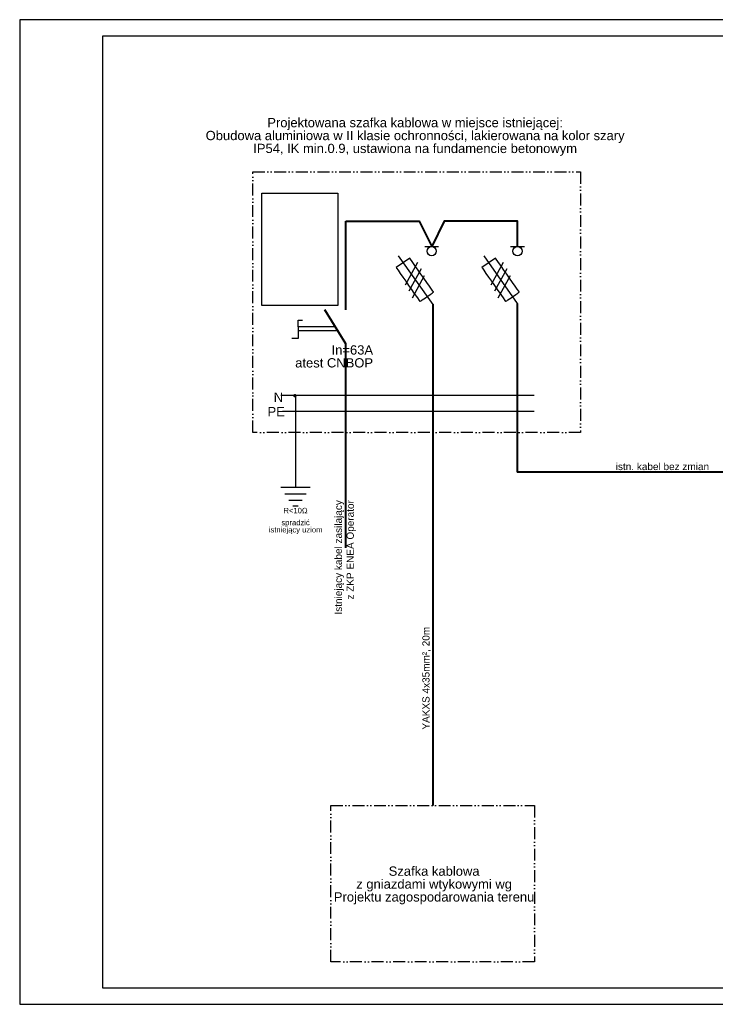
# Model space of a CAD drawing. Header units: millimetres. Extents: x 4221 to 4641, y -4100 to -3803.
# Tile 1 of 2: x 4221 to 4431, y -4100 to -3803. Entities that reach past the tile are written whole.
import ezdxf

# ---------------------------------------------------------------- set-up
doc = ezdxf.new("R2010")
doc.units = ezdxf.units.MM
doc.linetypes.add('ACAD_ISO12W100', pattern=[21, 12, -3, 0, -3, 0, -3])
for name, color, linetype in [('_E_opis', 7, 'Continuous'), ('ELEKTR', 7, 'Continuous'), ('ELEKTRYKA', 7, 'Continuous'), ('Warstwa 1', 7, 'Continuous'), ('wsp-sieci-ośw', 7, 'Continuous')]:
    doc.layers.add(name, color=color, linetype=linetype)
doc.layers.add('OPISY', color=7, linetype='Continuous', lineweight=25)
doc.styles.get("Standard").update_dxf_attribs({"font": 'arial.ttf'})
picture_1 = doc.add_image_def('image1.jpg', size_in_pixel=(531, 786))

msp = doc.modelspace()

# ---------------------------------------------------------------- linework, layer by layer
at = {"layer": '_E_opis'}
for p, q in [((4635.9, -3807.62), (4245.9, -3807.62)), ((4245.9, -3807.62), (4245.9, -4094.62)), ((4245.9, -4094.62), (4635.9, -4094.62))]:
    msp.add_line(p, q, dxfattribs=at)
msp.add_lwpolyline([(4220.9, -4099.62), (4640.9, -4099.62), (4640.9, -3802.62), (4220.9, -3802.62)], close=True, dxfattribs=at)
at = {"layer": '_E_opis', "linetype": 'ACAD_ISO12W100', "ltscale": 0.3}
for points in [[(4291.17, -3848.55), (4390.01, -3848.55), (4390.01, -3927.13), (4291.17, -3927.13)], [(4314.73, -4039.68), (4376.08, -4039.68), (4376.08, -4086.77), (4314.73, -4086.77)]]:
    msp.add_lwpolyline(points, close=True, dxfattribs=at)
at = {"layer": '_E_opis'}
for points in [[(4304.84, -3895.29), (4304.84, -3893.23), (4306.14, -3893.23)], [(4304.84, -3895.29), (4304.84, -3898.83), (4302.91, -3898.83)], [(4316.05, -3895.29), (4304.84, -3895.29)], [(4316.05, -3895.29), (4304.84, -3895.29)], [(4316.05, -3896.44), (4304.84, -3896.44)], [(4316.76, -3896.44), (4304.84, -3896.44)], [(4299.67, -3915.87), (4376.05, -3915.87)], [(4304.04, -3915.92), (4304.04, -3943.64)], [(4300.09, -3920.69), (4376.04, -3920.69)], [(4299.63, -3943.64), (4308.45, -3943.64)], [(4300.83, -3945.67), (4307.24, -3945.67)], [(4302.03, -3947.55), (4306.04, -3947.55)], [(4303.23, -3949.28), (4304.84, -3949.28)]]:
    msp.add_lwpolyline(points, dxfattribs=at)
for points in [[(4334.38, -3877.38), (4334.38, -3877.38), (4338.48, -3874.51), (4338.48, -3874.51), (4338.48, -3874.51), (4338.48, -3874.51), (4345.66, -3884.76), (4345.66, -3884.76), (4345.66, -3884.76), (4345.66, -3884.76), (4341.56, -3887.63), (4341.56, -3887.63), (4341.56, -3887.63), (4341.56, -3887.63), (4334.38, -3877.38), (4334.38, -3877.38)], [(4360.23, -3877.38), (4360.23, -3877.38), (4364.33, -3874.51), (4364.33, -3874.51), (4364.33, -3874.51), (4364.33, -3874.51), (4371.51, -3884.76), (4371.51, -3884.76), (4371.51, -3884.76), (4371.51, -3884.76), (4367.41, -3887.63), (4367.41, -3887.63), (4367.41, -3887.63), (4367.41, -3887.63), (4360.23, -3877.38), (4360.23, -3877.38)]]:
    msp.add_open_spline(points, degree=3, knots=[0, 0, 0, 0, 0.25, 0.25, 0.25, 0.375, 0.5, 0.5, 0.5, 0.625, 0.75, 0.75, 0.75, 0.875, 1, 1, 1, 1], dxfattribs=at)
for points in [[(4335.04, -3873.86), (4335.04, -3873.86), (4345.41, -3888.56), (4345.41, -3888.56)], [(4360.88, -3873.86), (4360.88, -3873.86), (4370.93, -3888.22), (4370.93, -3888.22)]]:
    msp.add_open_spline(points, degree=3, dxfattribs=at)
at = {"layer": 'ELEKTR', "color": 7}
for centre in [(4345.13, -3872.44), (4370.97, -3872.44)]:
    msp.add_ellipse(centre, major_axis=(0, 1.38), ratio=1, dxfattribs=at)
for points in [[(4343.08, -3871.07), (4343.08, -3871.07), (4347.2, -3871.07), (4347.2, -3871.07)], [(4368.92, -3871.07), (4368.92, -3871.07), (4373.05, -3871.07), (4373.05, -3871.07)], [(4340.85, -3875.88), (4340.85, -3875.88), (4337.15, -3882.65), (4337.15, -3882.65)], [(4341.92, -3877.75), (4341.92, -3877.75), (4338.22, -3884.52), (4338.22, -3884.52)], [(4366.7, -3875.88), (4366.7, -3875.88), (4362.99, -3882.65), (4362.99, -3882.65)], [(4367.77, -3877.75), (4367.77, -3877.75), (4364.07, -3884.52), (4364.07, -3884.52)], [(4342.89, -3879.84), (4342.89, -3879.84), (4339.19, -3886.6), (4339.19, -3886.6)], [(4368.74, -3879.84), (4368.74, -3879.84), (4365.04, -3886.6), (4365.04, -3886.6)]]:
    msp.add_open_spline(points, degree=3, dxfattribs=at)
at = {"layer": 'ELEKTRYKA', "lineweight": 13, "const_width": 0.521}
msp.add_lwpolyline([(4303.61, -3916.05, 1), (4304.13, -3916.05, 1)], format="xyb", close=True, dxfattribs=at)
at = {"layer": 'wsp-sieci-ośw', "color": 7, "lineweight": 40}
for p in [(4370.93, -3888.22), (4445.19, -3939.07)]:
    msp.add_line(p, (4370.93, -3939.07), dxfattribs=at)
for points in [[(4319.2, -3890.17), (4319.2, -3863.43)], [(4319.2, -3863.43), (4341.37, -3863.43), (4345.14, -3871.07)], [(4370.99, -3871.07), (4370.99, -3863.43), (4348.92, -3863.43), (4345.14, -3871.07)], [(4319.2, -3961.98), (4319.2, -3900.4), (4312.9, -3890.17)], [(4345.41, -3888.46), (4345.41, -4039.68)]]:
    msp.add_lwpolyline(points, dxfattribs=at)

# ---------------------------------------------------------------- texts
at = {"layer": 'ELEKTR', "color": 7, "attachment_point": 2, "line_spacing_factor": 0.7878}
for s, insert, char_height in [('R<10Ω', (4304.08, -3949.87), 1.641), ('spradzić \\Pistniejący uziom', (4304.08, -3953.49), 1.6407)]:
    msp.add_mtext(s, dxfattribs=dict(at, insert=insert, char_height=char_height))
at = {"layer": 'OPISY', "char_height": 2.8, "attachment_point": 5, "line_spacing_factor": 0.833316}
for s, insert in [('{\\C7;Projektowana szafka kablowa w miejsce istniejącej:\\PObudowa aluminiowa w II klasie ochronności, lakierowana na kolor szary\\PIP54, IK min.0.9, ustawiona na fundamencie betonowym}', (4340.12, -3837.98)), ('\\pxqr;{\\C7;In=63A\\Patest CNBOP}', (4315.7, -3904.2)), ('\\pxqr;{\\C7;N}', (4298.89, -3916.5)), ('\\pxqr;{\\C7;PE}', (4298.23, -3920.85)), ('{\\C7;Szafka kablowa\\Pz gniazdami wtykowymi wg \\PProjektu zagospodarowania terenu}', (4345.84, -4063.76))]:
    msp.add_mtext(s, dxfattribs=dict(at, insert=insert))
at = {"layer": 'Warstwa 1', "color": 7, "insert": (4414.67, -3937.42), "char_height": 2.1581, "attachment_point": 5}
msp.add_mtext('\\pxqr;{\\fArial|b0|i0|c238|p32;istn. kabel bez zmian}', dxfattribs=at)
at = {"layer": 'Warstwa 1', "color": 7, "char_height": 2.1581, "attachment_point": 5, "rotation": 90}
for s, insert in [('\\pxqr;{\\fArial|b0|i0|c238|p32;Istniejący kabel zasilający\\Pz ZKP ENEA Operator }', (4319.08, -3964.8)), ('\\pxqr;{\\fArial|b0|i0|c238|p32;YAKXS 4x35mm², 20m \\P}', (4343.58, -4001.68))]:
    msp.add_mtext(s, dxfattribs=dict(at, insert=insert))

# ---------------------------------------------------------------- pictures from other files: only their frames are drawn
at = {"layer": '_E_opis'}
image = msp.add_image(picture_1, insert=(4293.92, -3888.83), size_in_units=(22.89, 33.88), dxfattribs=at)
image.dxf.flags = 7

doc.saveas('drawing.dxf')
